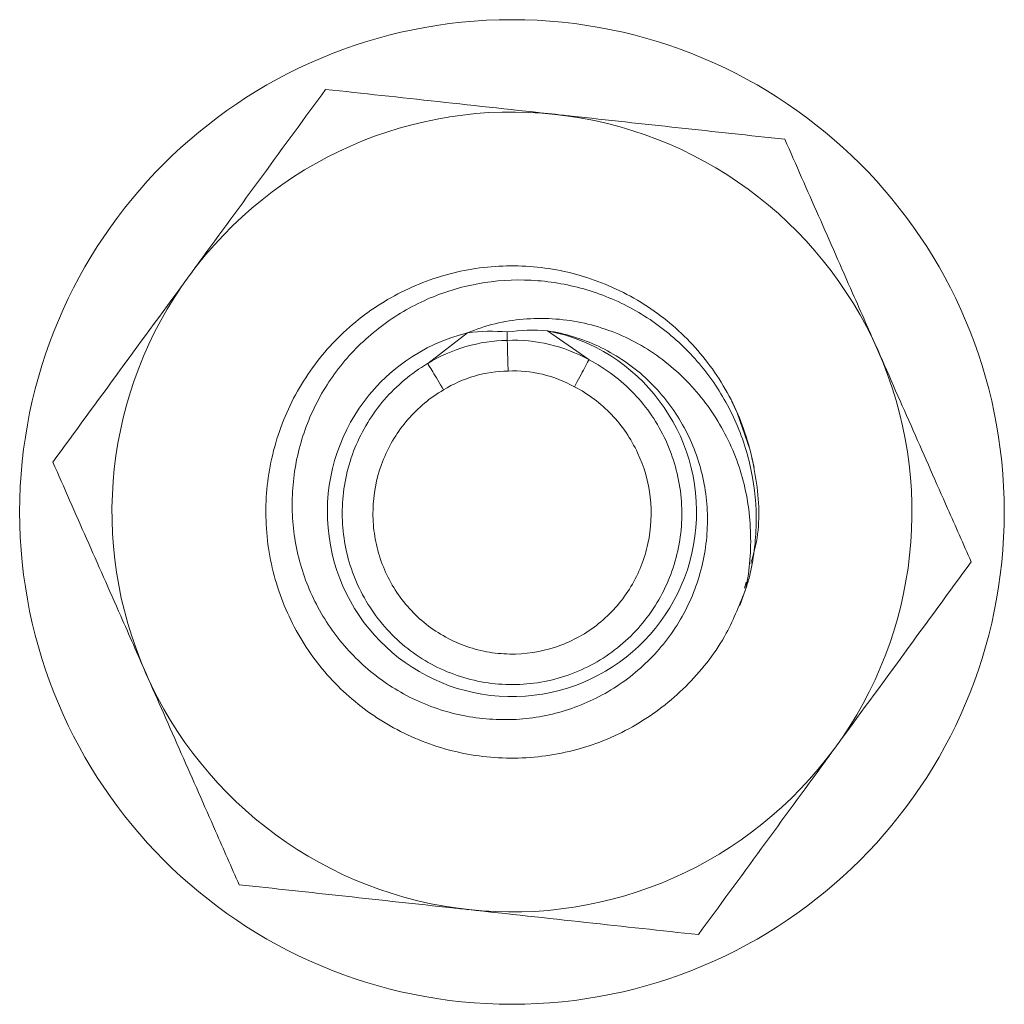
# Model space of a CAD drawing. Header units: millimetres. Extents: x 22 to 184, y 95 to 111.
# Tile 6 of 6: x 168 to 184, y 95 to 111. Entities that reach past the tile are written whole.
import ezdxf

# ---------------------------------------------------------------- set-up
doc = ezdxf.new("R2010")
doc.units = ezdxf.units.MM

msp = doc.modelspace()

# ---------------------------------------------------------------- linework, layer by layer
at = {"color": 7, "linetype": 'Continuous', "lineweight": 15}
for p, q in [((175.004, 105.69), (175.651, 106.189)), ((176.295, 106.202), (176.295, 106.066)), ((176.948, 106.221), (177.623, 105.753)), ((175.001, 105.688), (175.003, 105.689)), ((177.624, 105.752), (177.625, 105.751)), ((180.032, 104.891), (179.946, 105.074)), ((180.176, 102.136), (180.152, 102.038)), ((180.073, 101.758), (180.174, 102.034))]:
    msp.add_line(p, q, dxfattribs=at)
at = {"color": 7, "linetype": 'Continuous', "lineweight": 15, "flags": 128}
msp.add_lwpolyline([(180.306, 104.002), (180.244, 104.283), (180.032, 104.891)], dxfattribs=at)
at = {"color": 7, "linetype": 'Continuous', "lineweight": 15}
msp.add_circle((176.372, 103.277), 8, dxfattribs=at)
for radius, start, end in [(6.5, 83.7963, 143.7963), (6.5, 23.7963, 83.7963), (6.5, 143.7963, 203.7963), (3, 103.9149, 78.9353), (6.5, 323.7963, 23.7963), (4, 341.8895, 344.7209), (6.5, 203.7963, 263.7963), (6.5, 263.7963, 323.7963)]:
    msp.add_arc((176.372, 103.277), radius, start, end, dxfattribs=at)
for points, knots in [([(171.128, 107.116), (171.18, 107.188), (171.578, 107.732), (172.328, 108.756), (173.003, 109.679), (173.344, 110.144)], [0, 0, 0, 0, 0.070077, 0.530778, 1, 1, 1, 1]), ([(173.344, 110.144), (173.95, 110.079), (175.173, 109.946), (176.437, 109.808), (177.075, 109.739)], [0, 0, 0, 0, 0.495458, 1, 1, 1, 1]), ([(177.075, 109.739), (177.163, 109.729), (177.833, 109.656), (179.096, 109.519), (180.232, 109.396), (180.806, 109.333)], [0, 0, 0, 0, 0.070077, 0.530778, 1, 1, 1, 1]), ([(182.32, 105.9), (182.182, 106.211), (181.858, 106.946), (181.35, 108.099), (180.988, 108.92), (180.806, 109.333)], [0, 0, 0, 0, 0.268407, 0.632373, 1, 1, 1, 1]), ([(180.174, 102.034), (180.077, 101.787), (179.855, 101.221), (179.27, 100.459), (178.459, 99.811), (177.505, 99.394), (176.478, 99.234), (175.45, 99.34), (174.488, 99.7), (173.652, 100.286), (172.99, 101.062), (172.54, 101.986), (172.338, 103), (172.4, 104.038), (172.725, 105.026), (173.292, 105.897), (174.057, 106.592), (174.967, 107.068), (175.962, 107.299), (176.982, 107.273), (177.97, 106.992), (178.86, 106.466), (179.59, 105.727), (180.112, 104.825), (180.369, 103.824), (180.413, 103.001), (180.287, 102.558), (180.254, 102.441)], [0, 0, 0, 0, 0.032193, 0.073734, 0.115125, 0.157321, 0.198922, 0.240258, 0.281698, 0.322652, 0.36316, 0.404574, 0.446369, 0.487557, 0.529697, 0.571539, 0.6127, 0.654069, 0.695238, 0.735625, 0.776939, 0.818927, 0.860038, 0.90206, 0.944082, 0.985194, 1, 1, 1, 1]), ([(168.911, 104.088), (169.271, 104.58), (169.997, 105.572), (170.749, 106.598), (171.128, 107.116)], [0, 0, 0, 0, 0.495458, 1, 1, 1, 1]), ([(176.948, 106.221), (177.237, 106.177), (177.513, 106.093), (177.907, 105.909), (178.035, 105.837), (178.277, 105.678), (178.391, 105.591), (178.607, 105.399), (178.71, 105.294), (178.898, 105.073), (178.984, 104.957), (179.216, 104.592), (179.338, 104.323), (179.461, 103.909), (179.492, 103.768), (179.536, 103.482), (179.547, 103.335), (179.552, 102.901), (179.516, 102.614), (179.367, 102.05), (179.257, 101.784), (179.038, 101.408), (178.955, 101.287), (178.777, 101.059), (178.681, 100.951), (178.372, 100.649), (178.136, 100.472), (177.76, 100.259), (177.63, 100.197), (177.361, 100.089), (177.222, 100.043), (176.801, 99.935), (176.515, 99.9), (175.932, 99.905), (175.646, 99.944), (175.227, 100.056), (175.088, 100.103), (174.82, 100.213), (174.69, 100.276), (174.314, 100.489), (174.079, 100.666), (173.664, 101.067), (173.482, 101.292), (173.175, 101.788), (173.054, 102.05), (172.923, 102.462), (172.887, 102.604), (172.833, 102.89), (172.816, 103.033), (172.798, 103.32), (172.798, 103.464), (172.815, 103.753), (172.832, 103.899), (172.909, 104.326), (172.993, 104.601), (173.23, 105.133), (173.379, 105.382), (173.731, 105.838), (173.938, 106.047), (174.387, 106.408), (174.633, 106.563), (175.158, 106.813), (175.431, 106.905), (175.995, 107.026), (176.288, 107.053), (176.864, 107.04), (177.153, 107.001), (177.715, 106.858), (177.984, 106.756), (178.37, 106.558), (178.496, 106.483), (178.736, 106.322), (178.851, 106.235), (179.071, 106.049), (179.175, 105.95), (179.374, 105.74), (179.468, 105.628), (179.729, 105.281), (179.876, 105.033), (180.054, 104.637), (180.107, 104.501), (180.196, 104.225), (180.232, 104.086), (180.319, 103.664), (180.346, 103.373), (180.335, 102.793), (180.299, 102.506), (180.231, 102.222)], [0, 0, 0, 0, 0.03125, 0.03125, 0.046875, 0.046875, 0.0625, 0.0625, 0.078125, 0.078125, 0.09375, 0.09375, 0.125, 0.125, 0.140625, 0.140625, 0.15625, 0.15625, 0.1875, 0.1875, 0.21875, 0.21875, 0.234375, 0.234375, 0.25, 0.25, 0.28125, 0.28125, 0.296875, 0.296875, 0.3125, 0.3125, 0.34375, 0.34375, 0.375, 0.375, 0.390625, 0.390625, 0.40625, 0.40625, 0.4375, 0.4375, 0.46875, 0.46875, 0.5, 0.5, 0.515625, 0.515625, 0.53125, 0.53125, 0.546875, 0.546875, 0.5625, 0.5625, 0.59375, 0.59375, 0.625, 0.625, 0.65625, 0.65625, 0.6875, 0.6875, 0.71875, 0.71875, 0.75, 0.75, 0.78125, 0.78125, 0.8125, 0.8125, 0.828125, 0.828125, 0.84375, 0.84375, 0.859375, 0.859375, 0.875, 0.875, 0.90625, 0.90625, 0.921875, 0.921875, 0.9375, 0.9375, 0.96875, 0.96875, 1, 1, 1, 1]), ([(180.174, 102.034), (180.236, 102.344), (180.26, 102.657), (180.236, 103.283), (180.186, 103.6), (180.053, 104.048), (179.999, 104.194), (179.872, 104.48), (179.798, 104.62), (179.552, 105.024), (179.357, 105.267), (179.017, 105.594), (178.895, 105.697), (178.643, 105.882), (178.511, 105.965), (178.098, 106.185), (177.797, 106.293), (177.339, 106.387), (177.184, 106.408), (176.871, 106.426), (176.712, 106.424), (176.245, 106.384), (175.943, 106.312), (175.651, 106.189)], [0, 0, 0, 0, 0.125, 0.125, 0.25, 0.25, 0.3125, 0.3125, 0.375, 0.375, 0.5, 0.5, 0.5625, 0.5625, 0.625, 0.625, 0.75, 0.75, 0.8125, 0.8125, 0.875, 0.875, 1, 1, 1, 1]), ([(176.295, 106.066), (176.526, 106.075), (176.757, 106.053), (177.205, 105.947), (177.421, 105.864), (177.623, 105.753)], [0, 0, 0, 0, 0.5, 0.5, 1, 1, 1, 1]), ([(176.295, 106.066), (176.296, 106.055), (176.297, 105.997), (176.302, 105.815), (176.306, 105.691), (176.309, 105.568)], [0, 0, 0, 0, 0.5, 0.5, 1, 1, 1, 1]), ([(183.834, 102.466), (183.707, 102.754), (183.397, 103.456), (182.892, 104.602), (182.511, 105.465), (182.32, 105.9)], [0, 0, 0, 0, 0.257243, 0.62638, 1, 1, 1, 1]), ([(177.625, 105.751), (177.896, 105.609), (178.146, 105.421), (178.462, 105.087), (178.558, 104.968), (178.729, 104.716), (178.805, 104.581), (178.999, 104.163), (179.081, 103.868), (179.149, 103.255), (179.132, 102.95), (179, 102.347), (178.887, 102.064), (178.567, 101.536), (178.368, 101.304), (177.893, 100.909), (177.63, 100.756), (177.051, 100.539), (176.752, 100.481), (176.289, 100.469), (176.135, 100.478), (175.831, 100.522), (175.68, 100.557), (175.389, 100.65), (175.248, 100.708), (174.977, 100.849), (174.845, 100.931), (174.601, 101.115), (174.487, 101.216), (174.276, 101.438), (174.179, 101.559), (174.008, 101.812), (173.933, 101.945), (173.806, 102.222), (173.753, 102.369), (173.672, 102.664), (173.645, 102.814), (173.613, 103.117), (173.61, 103.272), (173.628, 103.578), (173.649, 103.729), (173.716, 104.027), (173.762, 104.174), (173.936, 104.603), (174.098, 104.868), (174.495, 105.33), (174.737, 105.533), (175.001, 105.688)], [0, 0, 0, 0, 0.0625, 0.0625, 0.09375, 0.09375, 0.125, 0.125, 0.1875, 0.1875, 0.25, 0.25, 0.3125, 0.3125, 0.375, 0.375, 0.4375, 0.4375, 0.5, 0.5, 0.53125, 0.53125, 0.5625, 0.5625, 0.59375, 0.59375, 0.625, 0.625, 0.65625, 0.65625, 0.6875, 0.6875, 0.71875, 0.71875, 0.75, 0.75, 0.78125, 0.78125, 0.8125, 0.8125, 0.84375, 0.84375, 0.875, 0.875, 0.9375, 0.9375, 1, 1, 1, 1]), ([(175.003, 105.689), (175.002, 105.689), (175.003, 105.689), (175.003, 105.689), (175.003, 105.689), (175.003, 105.69), (175.004, 105.69)], [0, 0, 0, 0, 0.000004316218, 0.000004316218, 0.000004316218, 0.000006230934, 0.000006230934, 0.000006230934, 0.000006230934]), ([(175.003, 105.689), (175.007, 105.681), (175.037, 105.632), (175.131, 105.476), (175.196, 105.368), (175.26, 105.261)], [0, 0, 0, 0, 0.5, 0.5, 1, 1, 1, 1]), ([(177.624, 105.752), (177.62, 105.745), (177.593, 105.694), (177.506, 105.533), (177.446, 105.423), (177.387, 105.313)], [0, 0, 0, 0, 0.5, 0.5, 1, 1, 1, 1]), ([(177.623, 105.753), (177.623, 105.753), (177.624, 105.752), (177.624, 105.752), (177.624, 105.752), (177.624, 105.752), (177.624, 105.752)], [0, 0, 0, 0, 0.000004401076, 0.000004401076, 0.000004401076, 0.000006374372, 0.000006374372, 0.000006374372, 0.000006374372]), ([(176.309, 105.568), (176.125, 105.565), (175.941, 105.538), (175.587, 105.435), (175.417, 105.359), (175.26, 105.261)], [0, 0, 0, 0, 0.5, 0.5, 1, 1, 1, 1]), ([(177.387, 105.313), (177.223, 105.404), (177.048, 105.472), (176.684, 105.558), (176.497, 105.576), (176.309, 105.568)], [0, 0, 0, 0, 0.5, 0.5, 1, 1, 1, 1]), ([(175.26, 105.261), (175.041, 105.133), (174.844, 104.969), (174.516, 104.589), (174.382, 104.371), (174.19, 103.902), (174.134, 103.655), (174.11, 103.278), (174.112, 103.15), (174.137, 102.901), (174.159, 102.777), (174.224, 102.534), (174.267, 102.414), (174.371, 102.185), (174.431, 102.075), (174.571, 101.866), (174.651, 101.766), (174.823, 101.583), (174.917, 101.5), (175.117, 101.348), (175.225, 101.28), (175.448, 101.164), (175.564, 101.115), (175.803, 101.038), (175.927, 101.009), (176.178, 100.973), (176.304, 100.966), (176.685, 100.975), (176.931, 101.023), (177.406, 101.203), (177.623, 101.33), (178.012, 101.656), (178.175, 101.847), (178.436, 102.283), (178.528, 102.516), (178.634, 103.013), (178.646, 103.264), (178.589, 103.767), (178.521, 104.01), (178.306, 104.468), (178.164, 104.677), (177.903, 104.951), (177.807, 105.036), (177.606, 105.187), (177.499, 105.254), (177.387, 105.313)], [0, 0, 0, 0, 0.0625, 0.0625, 0.125, 0.125, 0.1875, 0.1875, 0.21875, 0.21875, 0.25, 0.25, 0.28125, 0.28125, 0.3125, 0.3125, 0.34375, 0.34375, 0.375, 0.375, 0.40625, 0.40625, 0.4375, 0.4375, 0.46875, 0.46875, 0.5, 0.5, 0.5625, 0.5625, 0.625, 0.625, 0.6875, 0.6875, 0.75, 0.75, 0.8125, 0.8125, 0.875, 0.875, 0.9375, 0.9375, 0.96875, 0.96875, 1, 1, 1, 1]), ([(170.425, 100.654), (170.288, 100.966), (169.964, 101.701), (169.455, 102.853), (169.093, 103.675), (168.911, 104.088)], [0, 0, 0, 0, 0.268407, 0.632373, 1, 1, 1, 1]), ([(183.834, 102.466), (183.474, 101.974), (182.748, 100.981), (181.996, 99.955), (181.617, 99.438)], [0, 0, 0, 0, 0.495458, 1, 1, 1, 1]), ([(171.939, 97.221), (171.812, 97.509), (171.503, 98.211), (170.997, 99.357), (170.617, 100.22), (170.425, 100.654)], [0, 0, 0, 0, 0.257243, 0.62638, 1, 1, 1, 1]), ([(181.617, 99.438), (181.565, 99.366), (181.167, 98.822), (180.417, 97.797), (179.742, 96.875), (179.401, 96.409)], [0, 0, 0, 0, 0.070077, 0.530778, 1, 1, 1, 1]), ([(175.67, 96.815), (175.582, 96.825), (174.912, 96.897), (173.649, 97.035), (172.513, 97.158), (171.939, 97.221)], [0, 0, 0, 0, 0.070077, 0.530778, 1, 1, 1, 1]), ([(179.401, 96.409), (178.795, 96.475), (177.572, 96.608), (176.308, 96.746), (175.67, 96.815)], [0, 0, 0, 0, 0.495458, 1, 1, 1, 1])]:
    msp.add_open_spline(points, degree=3, knots=knots, dxfattribs=at)
for points in [[(176.295, 106.202), (176.081, 106.221), (175.865, 106.216), (175.651, 106.189)], [(176.948, 106.221), (176.731, 106.238), (176.512, 106.232), (176.295, 106.202)], [(175.004, 105.69), (175.391, 105.928), (175.841, 106.058), (176.295, 106.066)]]:
    msp.add_open_spline(points, degree=3, dxfattribs=at)

doc.saveas('drawing.dxf')
